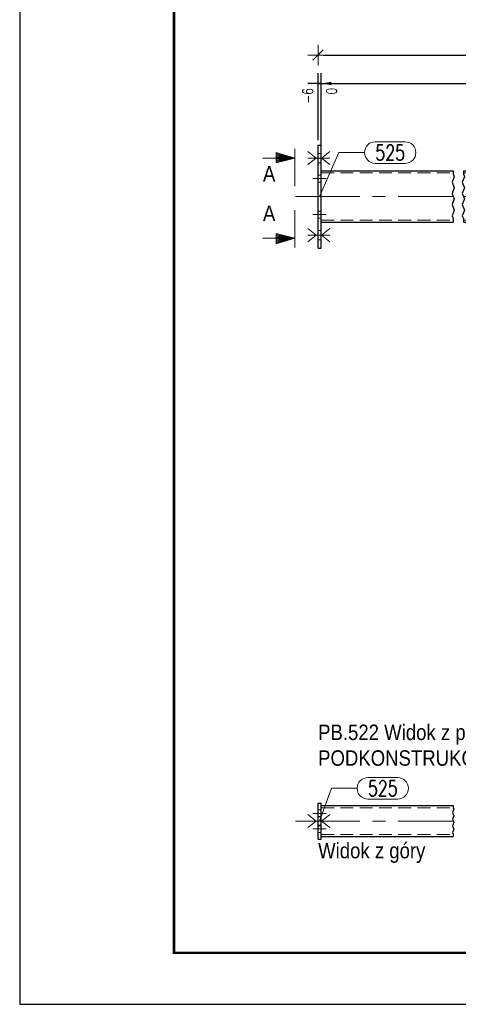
# Model space of a CAD drawing. Header units: millimetres. Extents: x -870 to -358, y 12812 to 13184.
# Tile 1 of 33: x -864 to -779, y 12812 to 13003. Entities that reach past the tile are written whole.
import ezdxf
from ezdxf.enums import TextEntityAlignment as Align

# ---------------------------------------------------------------- set-up
doc = ezdxf.new("R2010")
doc.units = ezdxf.units.MM
doc.header["$LTSCALE"] = 10
doc.linetypes.add('HIDDEN', pattern=[0.375, 0.25, -0.125])
doc.linetypes.add('MITTE', pattern=[2, 1.25, -0.25, 0.25, -0.25])
doc.layers.get('Defpoints').update_dxf_attribs({"color": 1})
doc.layers.add('_FORMATKA', color=8, linetype='Continuous', plot=False)
for name, color, linetype, lineweight in [('_RAMKA', 7, 'Continuous', 35), ('PS_Bolt', 4, 'Continuous', 13), ('PS_DIM', 4, 'Continuous', 13), ('PS_Hidden', 2, 'HIDDEN', 9), ('PS_Mid', 5, 'MITTE', 15), ('PS_Plate', 35, 'Continuous', 30), ('PS_Pos', 1, 'Continuous', 15), ('PS_Shape', 161, 'Continuous', 30), ('PS_SOLID', 7, 'Continuous', 30), ('PS_TEXT', 3, 'Continuous', 18)]:
    doc.layers.add(name, color=color, linetype=linetype, lineweight=lineweight)
doc.styles.add('gil', font='txt', dxfattribs={"width": 0.9})
doc.styles.add('ROMANS', font='romans.shx', dxfattribs={"width": 0.8})
doc.styles.add('simplex', font='simplex.shx', dxfattribs={"width": 0.75})
doc.dimstyles.new('1_10_GŁ_DS1-LS10', dxfattribs={"dimtxt": 2, "dimasz": 2, "dimexe": 2, "dimexo": 1, "dimgap": 1, "dimtad": 1, "dimjust": 4, "dimdec": 0, "dimlfac": 10, "dimtxsty": 'simplex', "dimblk1": 'NONE', "dimsah": 1, "dimcen": 2, "dimclrd": 256, "dimclre": 256, "dimclrt": 3, "dimadec": 1, "dimazin": 0, "dimtfac": 1, "dimtdec": 0, "dimtmove": 2, "dimatfit": 3, "dimfxl": 1, "dimarcsym": 0})
doc.dimstyles.new('1_10_PRZ', dxfattribs={"dimtxt": 2, "dimasz": 1, "dimexe": 2, "dimexo": 5, "dimgap": 1, "dimtad": 1, "dimdec": 0, "dimlfac": 10, "dimtxsty": 'simplex', "dimblk": 'dimznak', "dimcen": 2, "dimse1": 1, "dimse2": 1, "dimclrt": 3, "dimadec": 1, "dimazin": 0, "dimtfac": 1, "dimtdec": 0, "dimtix": 1, "dimtmove": 2, "dimatfit": 3, "dimldrblk": 'dim-grot', "dimfxl": 1, "dimarcsym": 0})

# ---------------------------------------------------------------- blocks, each defined once
blk = doc.blocks.new('*D45')
at = {"layer": 'Defpoints', "color": 0, "transparency": 16777216}
for p in [(-805.37, 12990.67), (-805.97, 12978.67), (-805.37, 12963.67)]:
    blk.add_point(p, dxfattribs=at)
at = {"layer": 'PS_DIM', "lineweight": -2, "transparency": 16777216}
for p, q in [((-805.97, 12979.67), (-805.97, 12992.67)), ((-805.37, 12964.67), (-805.37, 12992.67)), ((-805.97, 12990.67), (-807.97, 12990.67)), ((-805.97, 12990.67), (-805.37, 12990.67)), ((-803.37, 12990.67), (-801.37, 12990.67))]:
    blk.add_line(p, q, dxfattribs=at)
at = {"layer": 'PS_DIM', "transparency": 16777216}
blk.add_solid([(-803.37, 12991), (-803.37, 12990.34), (-805.37, 12990.67)], dxfattribs=at)
at = {"layer": 'PS_DIM', "color": 3, "transparency": 16777216, "insert": (-807.99, 12988.26), "char_height": 2, "attachment_point": 5, "rotation": 90, "style": 'simplex'}
blk.add_mtext('-6', dxfattribs=at)
blk = doc.blocks.new('_None')
blk = doc.blocks.new('*D46')
at = {"layer": 'Defpoints', "color": 0, "transparency": 16777216}
for p in [(-805.37, 12990.67), (-805.37, 12978.67), (-805.37, 12963.67)]:
    blk.add_point(p, dxfattribs=at)
at = {"layer": 'PS_DIM', "lineweight": -2, "transparency": 16777216}
for p, q in [((-805.37, 12979.67), (-805.37, 12992.67)), ((-805.37, 12964.67), (-805.37, 12992.67)), ((-805.37, 12990.67), (-807.37, 12990.67)), ((-803.37, 12990.67), (-801.37, 12990.67))]:
    blk.add_line(p, q, dxfattribs=at)
at = {"layer": 'PS_DIM', "transparency": 16777216}
blk.add_solid([(-803.37, 12991), (-803.37, 12990.34), (-805.37, 12990.67)], dxfattribs=at)
at = {"layer": 'PS_DIM', "color": 3, "transparency": 16777216, "insert": (-803.35, 12989.15), "char_height": 2, "attachment_point": 5, "rotation": 90, "style": 'simplex'}
blk.add_mtext('0', dxfattribs=at)
blk = doc.blocks.new('*D47')
at = {"layer": 'Defpoints', "color": 0, "transparency": 16777216}
for p in [(-729.23, 12990.67), (-805.37, 12963.67), (-729.23, 12963.67)]:
    blk.add_point(p, dxfattribs=at)
at = {"layer": 'PS_DIM', "lineweight": -2, "transparency": 16777216}
for p, q in [((-805.37, 12964.67), (-805.37, 12992.67)), ((-729.23, 12964.67), (-729.23, 12992.67)), ((-805.37, 12990.67), (-731.23, 12990.67))]:
    blk.add_line(p, q, dxfattribs=at)
at = {"layer": 'PS_DIM', "transparency": 16777216}
blk.add_solid([(-731.23, 12991), (-731.23, 12990.34), (-729.23, 12990.67)], dxfattribs=at)
at = {"layer": 'PS_DIM', "color": 3, "transparency": 16777216, "insert": (-731.25, 12987.29), "char_height": 2, "attachment_point": 5, "rotation": 90, "style": 'simplex'}
blk.add_mtext('2112', dxfattribs=at)
blk = doc.blocks.new('*D48')
at = {"layer": 'Defpoints', "color": 0, "transparency": 16777216}
for p in [(-712.18, 12990.67), (-712.18, 12978.67), (-805.37, 12963.67)]:
    blk.add_point(p, dxfattribs=at)
at = {"layer": 'PS_DIM', "lineweight": -2, "transparency": 16777216}
for p, q in [((-805.37, 12964.67), (-805.37, 12992.67)), ((-712.18, 12979.67), (-712.18, 12992.67)), ((-805.37, 12990.67), (-714.18, 12990.67))]:
    blk.add_line(p, q, dxfattribs=at)
at = {"layer": 'PS_DIM', "transparency": 16777216}
blk.add_solid([(-714.18, 12991), (-714.18, 12990.34), (-712.18, 12990.67)], dxfattribs=at)
at = {"layer": 'PS_DIM', "color": 3, "transparency": 16777216, "insert": (-714.2, 12987.01), "char_height": 2, "attachment_point": 5, "rotation": 90, "style": 'simplex'}
blk.add_mtext('2283', dxfattribs=at)
blk = doc.blocks.new('*D49')
at = {"layer": 'Defpoints', "color": 0, "transparency": 16777216}
for p in [(-711.58, 12990.67), (-711.58, 12978.67), (-805.37, 12963.67)]:
    blk.add_point(p, dxfattribs=at)
at = {"layer": 'PS_DIM', "lineweight": -2, "transparency": 16777216}
for p, q in [((-805.37, 12964.67), (-805.37, 12992.67)), ((-711.58, 12979.67), (-711.58, 12992.67)), ((-805.37, 12990.67), (-713.58, 12990.67))]:
    blk.add_line(p, q, dxfattribs=at)
at = {"layer": 'PS_DIM', "transparency": 16777216}
blk.add_solid([(-713.58, 12991), (-713.58, 12990.34), (-711.58, 12990.67)], dxfattribs=at)
at = {"layer": 'PS_DIM', "color": 3, "transparency": 16777216, "insert": (-709.56, 12987.04), "char_height": 2, "attachment_point": 5, "rotation": 90, "style": 'simplex'}
blk.add_mtext('2289', dxfattribs=at)
blk = doc.blocks.new('Znacznik')
at = {"layer": 'PS_TEXT'}
for p, q in [((4454.27, 7147.33), (4450.22, 7148.54)), ((4450.22, 7148.54), (4450.22, 7146.32)), ((4454.27, 7147.33), (4450.22, 7148.34)), ((4454.27, 7147.33), (4450.22, 7148.14)), ((4454.27, 7141.25), (4454.27, 7149.35)), ((4454.27, 7147.33), (4447.39, 7147.33)), ((4454.27, 7147.33), (4450.22, 7147.94)), ((4454.27, 7147.33), (4450.22, 7147.73)), ((4454.27, 7147.33), (4450.22, 7147.53)), ((4454.27, 7147.33), (4450.22, 7146.32)), ((4454.27, 7147.33), (4450.22, 7146.52)), ((4454.27, 7147.33), (4450.22, 7146.72)), ((4454.27, 7147.33), (4450.22, 7147.13)), ((4454.27, 7147.33), (4450.22, 7146.92)), ((4454.27, 7147.33), (4450.22, 7147.33))]:
    blk.add_line(p, q, dxfattribs=at)
blk = doc.blocks.new('PRZEK3')
at = {"layer": 'PS_DIM', "color": 7, "xscale": -0.8999999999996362, "yscale": 0.8999999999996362, "zscale": 0.9, "rotation": 90}
blk.add_blockref('Znacznik', (202262.67, 15878.89), dxfattribs=at)
at = {"layer": 'PS_TEXT', "style": 'ROMANS', "width": 0.9, "flags": 4}
blk.add_attdef('PRZEKRÓJ', (195831.81, 11873.66), '', height=2.92, dxfattribs=at)
blk = doc.blocks.new('dimznak')
at = {"color": 0}
for points in [[(0, 2), (0, -2)], [(-2, 0), (2, 0)]]:
    blk.add_lwpolyline(points, dxfattribs=at)
at = {"color": 2}
blk.add_lwpolyline([(1, 1), (-1, -1)], dxfattribs=at)
blk = doc.blocks.new('*D89')
at = {"layer": 'Defpoints', "color": 0, "transparency": 16777216}
for p in [(-711.58, 12996.18), (-805.97, 12978.67), (-711.58, 12978.67)]:
    blk.add_point(p, dxfattribs=at)
at = {"layer": 'PS_DIM', "color": 0, "lineweight": -2, "transparency": 16777216}
blk.add_line((-804.97, 12996.18), (-712.58, 12996.18), dxfattribs=at)
at = {"layer": 'PS_DIM', "color": 0, "lineweight": -2, "transparency": 16777216, "rotation": 180}
blk.add_blockref('dimznak', (-805.97, 12996.18), dxfattribs=at)
at = {"layer": 'PS_DIM', "color": 0, "lineweight": -2, "transparency": 16777216}
blk.add_blockref('dimznak', (-711.58, 12996.18), dxfattribs=at)
at = {"layer": 'PS_DIM', "color": 3, "transparency": 16777216, "insert": (-758.77, 12998.18), "char_height": 2, "attachment_point": 5, "style": 'simplex'}
blk.add_mtext('2295', dxfattribs=at)
blk = doc.blocks.new('dim-grot')
blk.add_hatch(color=256).paths.add_polyline_path([(0, 0), (-2, 0.5), (-2, -0.5)])
blk.add_lwpolyline([(0, 0), (-2, 0.5), (-2, -0.5), (0, 0)])
blk = doc.blocks.new('*U131')
at = {"layer": '_FORMATKA', "lineweight": -3}
blk.add_lwpolyline([(-500, 0), (0, 0), (0, 297), (-500, 297)], close=True, dxfattribs=at)
at = {"layer": '_RAMKA', "lineweight": -3, "const_width": 0.5}
blk.add_lwpolyline([(-470, 10), (-10, 10), (-10, 287), (-470, 287)], close=True, dxfattribs=at)
blk = doc.blocks.new('*X162')
at = {"color": 1}
for p, q in [((-779.69, 12973.67), (-779.69, 12973.08)), ((-777.69, 12973.67), (-777.69, 12973.08)), ((-779.47, 12972.54), (-779.92, 12971.46)), ((-779.69, 12973.08), (-779.47, 12972.54)), ((-777.47, 12972.54), (-777.92, 12971.46)), ((-777.69, 12973.08), (-777.47, 12972.54)), ((-779.92, 12971.46), (-779.47, 12970.37)), ((-779.47, 12970.37), (-779.92, 12969.29)), ((-777.92, 12971.46), (-777.47, 12970.37)), ((-777.47, 12970.37), (-777.92, 12969.29)), ((-779.92, 12969.29), (-779.47, 12968.21)), ((-779.47, 12968.21), (-779.92, 12967.12)), ((-777.92, 12969.29), (-777.47, 12968.21)), ((-777.47, 12968.21), (-777.92, 12967.12)), ((-779.92, 12967.12), (-779.47, 12966.04)), ((-779.47, 12966.04), (-779.92, 12964.96)), ((-777.92, 12967.12), (-777.47, 12966.04)), ((-777.47, 12966.04), (-777.92, 12964.96)), ((-779.92, 12964.96), (-779.69, 12964.41)), ((-779.69, 12964.41), (-779.69, 12963.67)), ((-777.92, 12964.96), (-777.69, 12964.41)), ((-777.69, 12964.41), (-777.69, 12963.67))]:
    blk.add_line(p, q, dxfattribs=at)
at = {"layer": 'PS_Hidden', "color": 2, "linetype": 'HIDDEN'}
for p, q in [((-805.37, 12977.07), (-805.97, 12977.07)), ((-712.18, 12977.07), (-711.58, 12977.07)), ((-805.37, 12975.27), (-805.97, 12975.27)), ((-712.18, 12975.27), (-711.58, 12975.27)), ((-805.97, 12972.87), (-805.37, 12972.87)), ((-805.37, 12973.27), (-779.69, 12973.27)), ((-777.69, 12973.27), (-712.18, 12973.27)), ((-711.58, 12972.87), (-712.18, 12972.87)), ((-805.97, 12971.47), (-805.37, 12971.47)), ((-711.58, 12971.47), (-712.18, 12971.47)), ((-805.97, 12965.87), (-805.37, 12965.87)), ((-805.97, 12964.47), (-805.37, 12964.47)), ((-805.37, 12964.07), (-779.69, 12964.07)), ((-777.69, 12964.07), (-712.18, 12964.07)), ((-711.58, 12965.87), (-712.18, 12965.87)), ((-711.58, 12964.47), (-712.18, 12964.47)), ((-805.37, 12962.07), (-805.97, 12962.07)), ((-738.88, 12963.67), (-748.26, 12875.79)), ((-729.63, 12963.67), (-739.11, 12874.81)), ((-712.18, 12962.07), (-711.58, 12962.07)), ((-805.37, 12960.27), (-805.97, 12960.27)), ((-712.18, 12960.27), (-711.58, 12960.27)), ((-752.04, 12876.19), (-752.1, 12875.6)), ((-750.25, 12876), (-750.31, 12875.41)), ((-747.93, 12875.15), (-747.86, 12875.75)), ((-746.54, 12875), (-746.47, 12875.6)), ((-740.97, 12874.41), (-740.9, 12875.01)), ((-739.58, 12874.26), (-739.51, 12874.86)), ((-737.13, 12874.6), (-737.19, 12874.01)), ((-735.34, 12874.41), (-735.4, 12873.81))]:
    blk.add_line(p, q, dxfattribs=at)
at = {"layer": 'PS_Mid', "color": 5, "linetype": 'MITTE'}
for p, q in [((-806.97, 12976.17), (-804.37, 12976.17)), ((-710.58, 12976.17), (-713.18, 12976.17)), ((-804.37, 12972.17), (-806.97, 12972.17)), ((-713.18, 12972.17), (-710.58, 12972.17)), ((-810.37, 12968.67), (-779.69, 12968.67)), ((-777.69, 12968.67), (-707.18, 12968.67)), ((-733.67, 12969.17), (-744.22, 12870.33)), ((-804.37, 12965.17), (-806.97, 12965.17)), ((-737.4, 12964.17), (-737.4, 12960.77)), ((-737.4, 12964.17), (-737.4, 12960.77)), ((-731.37, 12964.17), (-731.37, 12960.77)), ((-731.37, 12964.17), (-731.37, 12960.77)), ((-713.18, 12965.17), (-710.58, 12965.17)), ((-735.7, 12962.47), (-739.1, 12962.47)), ((-735.7, 12962.47), (-739.1, 12962.47)), ((-729.67, 12962.47), (-733.07, 12962.47)), ((-729.67, 12962.47), (-733.07, 12962.47)), ((-806.97, 12961.17), (-804.37, 12961.17)), ((-710.58, 12961.17), (-713.18, 12961.17)), ((-751.32, 12874.51), (-751.04, 12877.09)), ((-747.06, 12876.67), (-747.34, 12874.08)), ((-740.1, 12875.93), (-740.38, 12873.34)), ((-736.4, 12872.92), (-736.12, 12875.5))]:
    blk.add_line(p, q, dxfattribs=at)
at = {"layer": 'PS_SOLID', "color": 7, "linetype": 'Continuous'}
for p, q in [((-805.97, 12958.67), (-805.97, 12978.67)), ((-805.97, 12978.67), (-805.37, 12978.67)), ((-805.37, 12958.67), (-805.37, 12978.67)), ((-711.58, 12978.67), (-712.18, 12978.67)), ((-712.18, 12978.67), (-712.18, 12958.67)), ((-711.58, 12958.67), (-711.58, 12978.67)), ((-805.37, 12973.67), (-779.69, 12973.67)), ((-777.69, 12973.67), (-712.18, 12973.67)), ((-805.37, 12963.67), (-779.69, 12963.67)), ((-777.69, 12963.67), (-712.18, 12963.67)), ((-739.28, 12963.67), (-748.66, 12875.83)), ((-739.28, 12963.67), (-729.23, 12963.67)), ((-729.23, 12963.67), (-738.72, 12874.77)), ((-805.97, 12958.67), (-805.37, 12958.67)), ((-711.58, 12958.67), (-712.18, 12958.67)), ((-753.69, 12875.77), (-753.63, 12876.36)), ((-733.74, 12874.24), (-753.63, 12876.36)), ((-753.69, 12875.77), (-733.81, 12873.64)), ((-733.81, 12873.64), (-733.74, 12874.24))]:
    blk.add_line(p, q, dxfattribs=at)
at = {"layer": 'PS_SOLID', "color": 7, "extrusion": (0, 0, -1)}
for centre in [(737.4, 12962.47), (731.37, 12962.47)]:
    blk.add_circle(centre, 0.7, dxfattribs=at)
blk = doc.blocks.new('*X166')
at = {"color": 3, "linetype": 'Continuous'}
for p, q in [((-806.37, 12976.17), (-807.97, 12977.45)), ((-805.29, 12976.17), (-803.69, 12977.45)), ((-807.97, 12974.89), (-806.37, 12976.17)), ((-807.97, 12976.17), (-803.69, 12976.17)), ((-803.69, 12974.89), (-805.29, 12976.17))]:
    blk.add_line(p, q, dxfattribs=at)
blk = doc.blocks.new('*X167')
at = {"color": 3, "linetype": 'Continuous'}
for p, q in [((-806.37, 12961.17), (-807.97, 12962.45)), ((-805.29, 12961.17), (-803.69, 12962.45)), ((-807.97, 12959.89), (-806.37, 12961.17)), ((-807.97, 12961.17), (-803.69, 12961.17)), ((-803.69, 12959.89), (-805.29, 12961.17))]:
    blk.add_line(p, q, dxfattribs=at)
blk = doc.blocks.new('*X174')
at = {"color": 1}
for p, q in [((-794.84, 12979.33), (-789.05, 12979.33)), ((-805.67, 12968.67), (-801.94, 12977.23)), ((-801.94, 12977.23), (-796.94, 12977.23)), ((-794.84, 12975.13), (-789.05, 12975.13))]:
    blk.add_line(p, q, dxfattribs=at)
for centre, start, end in [((-794.84, 12977.23), 90, 270), ((-789.05, 12977.23), 270, 90)]:
    blk.add_arc(centre, 2.1, start, end, dxfattribs=at)
at = {"color": 30, "style": 'simplex', "width": 0.75}
blk.add_text('525', height=3, dxfattribs=at).set_placement((-794.84, 12975.73))
blk = doc.blocks.new('*X176')
at = {"color": 3, "style": 'gil', "width": 0.9}
for s, p in [('PB.522 Widok z przodu (Sc1:10)', (-805.97, 12863)), ('PODKONSTRUKCJA BRAMY (1 x)', (-805.97, 12858))]:
    blk.add_text(s, height=3, dxfattribs=at).set_placement(p)
blk = doc.blocks.new('*X180')
at = {"color": 3, "linetype": 'Continuous'}
for p, q in [((-806.37, 12847.24), (-807.97, 12848.52)), ((-807.97, 12845.96), (-806.37, 12847.24)), ((-807.97, 12847.24), (-803.69, 12847.24)), ((-805.29, 12847.24), (-803.69, 12848.52)), ((-803.69, 12845.96), (-805.29, 12847.24))]:
    blk.add_line(p, q, dxfattribs=at)
blk = doc.blocks.new('*X181')
at = {"color": 3, "linetype": 'Continuous'}
for p, q in [((-806.37, 12847.24), (-807.97, 12848.52)), ((-807.97, 12845.96), (-806.37, 12847.24)), ((-807.97, 12847.24), (-803.69, 12847.24)), ((-805.29, 12847.24), (-803.69, 12848.52)), ((-803.69, 12845.96), (-805.29, 12847.24))]:
    blk.add_line(p, q, dxfattribs=at)
blk = doc.blocks.new('*X183')
at = {"layer": 'PS_Hidden', "color": 2, "linetype": 'HIDDEN'}
for p, q in [((-805.97, 12849.44), (-805.37, 12849.44)), ((-805.37, 12848.14), (-805.97, 12848.14)), ((-805.97, 12848.04), (-805.37, 12848.04)), ((-805.97, 12846.44), (-805.37, 12846.44)), ((-805.37, 12846.34), (-805.97, 12846.34)), ((-805.97, 12845.04), (-805.37, 12845.04))]:
    blk.add_line(p, q, dxfattribs=at)
at = {"layer": 'PS_Mid', "color": 5, "linetype": 'MITTE'}
for p, q in [((-804.37, 12848.74), (-806.97, 12848.74)), ((-806.97, 12847.24), (-804.37, 12847.24)), ((-806.97, 12847.24), (-804.37, 12847.24)), ((-804.37, 12845.74), (-806.97, 12845.74))]:
    blk.add_line(p, q, dxfattribs=at)
at = {"layer": 'PS_SOLID', "color": 7, "linetype": 'Continuous'}
for p, q in [((-805.97, 12843.74), (-805.97, 12850.74)), ((-805.97, 12850.74), (-805.37, 12850.74)), ((-805.37, 12843.74), (-805.37, 12850.74)), ((-805.97, 12843.74), (-805.37, 12843.74))]:
    blk.add_line(p, q, dxfattribs=at)
blk = doc.blocks.new('*X189')
at = {"color": 1}
for p, q in [((-796.28, 12855.71), (-790.49, 12855.71)), ((-805.67, 12847.24), (-803.38, 12853.61)), ((-803.38, 12853.61), (-798.38, 12853.61)), ((-796.28, 12851.51), (-790.49, 12851.51))]:
    blk.add_line(p, q, dxfattribs=at)
for centre, start, end in [((-796.28, 12853.61), 90, 270), ((-790.49, 12853.61), 270, 90)]:
    blk.add_arc(centre, 2.1, start, end, dxfattribs=at)
at = {"color": 30, "style": 'simplex', "width": 0.75}
blk.add_text('525', height=3, dxfattribs=at).set_placement((-796.28, 12852.11))
blk = doc.blocks.new('*X190')
at = {"color": 3, "style": 'gil', "width": 0.9}
blk.add_text('Widok z góry', height=3, dxfattribs=at).set_placement((-805.97, 12840))
blk = doc.blocks.new('*X253')
at = {"color": 3, "linetype": 'Continuous'}
for p, q in [((-806.37, 12847.24), (-807.97, 12848.52)), ((-807.97, 12845.96), (-806.37, 12847.24)), ((-807.97, 12847.24), (-803.69, 12847.24)), ((-805.29, 12847.24), (-803.69, 12848.52)), ((-803.69, 12845.96), (-805.29, 12847.24))]:
    blk.add_line(p, q, dxfattribs=at)
blk = doc.blocks.new('*X256')
at = {"color": 1}
for p, q in [((-779.56, 12849.56), (-779.83, 12848.91)), ((-779.69, 12850.24), (-779.69, 12849.89)), ((-779.69, 12849.89), (-779.56, 12849.56)), ((-779.83, 12848.91), (-779.56, 12848.26)), ((-779.56, 12848.26), (-779.83, 12847.61)), ((-779.83, 12847.61), (-779.56, 12846.96)), ((-779.56, 12846.96), (-779.83, 12846.31)), ((-779.83, 12846.31), (-779.56, 12845.66)), ((-779.56, 12845.66), (-779.83, 12845.01)), ((-779.83, 12845.01), (-779.69, 12844.69)), ((-779.69, 12844.69), (-779.69, 12844.24))]:
    blk.add_line(p, q, dxfattribs=at)
at = {"layer": 'PS_Hidden', "color": 2, "linetype": 'HIDDEN'}
for p, q in [((-805.97, 12849.44), (-805.37, 12849.44)), ((-805.37, 12849.84), (-779.69, 12849.84)), ((-805.37, 12848.14), (-805.97, 12848.14)), ((-805.97, 12848.04), (-805.37, 12848.04)), ((-805.97, 12846.44), (-805.37, 12846.44)), ((-805.37, 12846.34), (-805.97, 12846.34)), ((-805.97, 12845.04), (-805.37, 12845.04)), ((-805.37, 12844.64), (-779.69, 12844.64))]:
    blk.add_line(p, q, dxfattribs=at)
at = {"layer": 'PS_Mid', "color": 5, "linetype": 'MITTE'}
for p, q in [((-810.37, 12847.24), (-779.69, 12847.24)), ((-804.37, 12848.74), (-806.97, 12848.74)), ((-806.97, 12847.24), (-804.37, 12847.24)), ((-806.97, 12847.24), (-804.37, 12847.24)), ((-804.37, 12845.74), (-806.97, 12845.74))]:
    blk.add_line(p, q, dxfattribs=at)
at = {"layer": 'PS_SOLID', "color": 7, "linetype": 'Continuous'}
for p, q in [((-805.97, 12843.74), (-805.97, 12850.74)), ((-805.97, 12850.74), (-805.37, 12850.74)), ((-805.37, 12843.74), (-805.37, 12850.74)), ((-805.37, 12850.24), (-779.69, 12850.24)), ((-805.97, 12843.74), (-805.37, 12843.74)), ((-805.37, 12844.24), (-779.69, 12844.24))]:
    blk.add_line(p, q, dxfattribs=at)
blk = doc.blocks.new('*X259')
at = {"color": 3, "linetype": 'Continuous'}
for p, q in [((-806.37, 12847.24), (-807.97, 12848.52)), ((-807.97, 12845.96), (-806.37, 12847.24)), ((-807.97, 12847.24), (-803.69, 12847.24)), ((-805.29, 12847.24), (-803.69, 12848.52)), ((-803.69, 12845.96), (-805.29, 12847.24))]:
    blk.add_line(p, q, dxfattribs=at)

msp = doc.modelspace()

# ---------------------------------------------------------------- block references
at = {"layer": 'PS_Bolt', "color": 3}
for name in ['*X166', '*X167', '*X180', '*X181', '*X253', '*X259']:
    msp.add_blockref(name, (0, 0), dxfattribs=at)
at = {"layer": 'PS_DIM'}
msp.add_blockref('*U131', (-364.02, 12811.61), dxfattribs=at)
at = {"layer": 'PS_Plate'}
msp.add_blockref('*X183', (0, 0), dxfattribs=at)
at = {"layer": 'PS_Pos'}
for name in ['*X174', '*X189']:
    msp.add_blockref(name, (0, 0), dxfattribs=at)
at = {"layer": 'PS_Shape', "color": 20}
for name in ['*X162', '*X256']:
    msp.add_blockref(name, (0, 0), dxfattribs=at)
at = {"layer": 'PS_TEXT'}
ref = msp.add_blockref('PRZEK3', (11059.54, 208806.22), dxfattribs=dict(at, xscale=-1, rotation=90))
ref.add_attrib('PRZEKRÓJ', 'A', dxfattribs={"height": 3, "style": 'gil', "width": 0.9}).set_placement((-816.7, 12970.7), align=Align.BOTTOM_LEFT)
ref = msp.add_blockref('PRZEK3', (11059.54, -182869.5), dxfattribs=dict(at, rotation=90))
ref.add_attrib('PRZEKRÓJ', 'A', dxfattribs={"height": 3, "style": 'gil', "width": 0.9}).set_placement((-816.7, 12963.02), align=Align.BOTTOM_LEFT)
for name in ['*X176', '*X190']:
    msp.add_blockref(name, (0, 0), dxfattribs=at)

# ---------------------------------------------------------------- dimensions: what is measured, and where the dimension line sits
at = {"layer": 'PS_DIM'}
dim = msp.add_linear_dim(base=(-711.58, 12996.18), p1=(-805.97, 12978.67), p2=(-711.58, 12978.67), text='2295', dimstyle='1_10_PRZ', dxfattribs=at)
dim.commit()
dim.dimension.update_dxf_attribs({"geometry": '*D89', "text_midpoint": (-758.77, 12998.18)})
for base, p1, p2, text, picture, middle in [((-805.37, 12990.67), (-805.97, 12978.67), (-805.37, 12963.67), '-6', '*D45', (-807.99, 12988.26)), ((-805.37, 12990.67), (-805.37, 12978.67), (-805.37, 12963.67), '0', '*D46', (-803.35, 12989.15)), ((-729.23, 12990.67), (-805.37, 12963.67), (-729.23, 12963.67), '2112', '*D47', (-731.25, 12987.29)), ((-712.18, 12990.67), (-805.37, 12963.67), (-712.18, 12978.67), '2283', '*D48', (-714.2, 12987.01)), ((-711.58, 12990.67), (-805.37, 12963.67), (-711.58, 12978.67), '2289', '*D49', (-709.56, 12987.04))]:
    dim = msp.add_linear_dim(base=base, p1=p1, p2=p2, text=text, dimstyle='1_10_GŁ_DS1-LS10', dxfattribs=at)
    dim.commit()
    dim.dimension.update_dxf_attribs({"geometry": picture, "text_midpoint": middle, "dimtype": 128, "text_rotation": 90})

doc.saveas('drawing.dxf')
